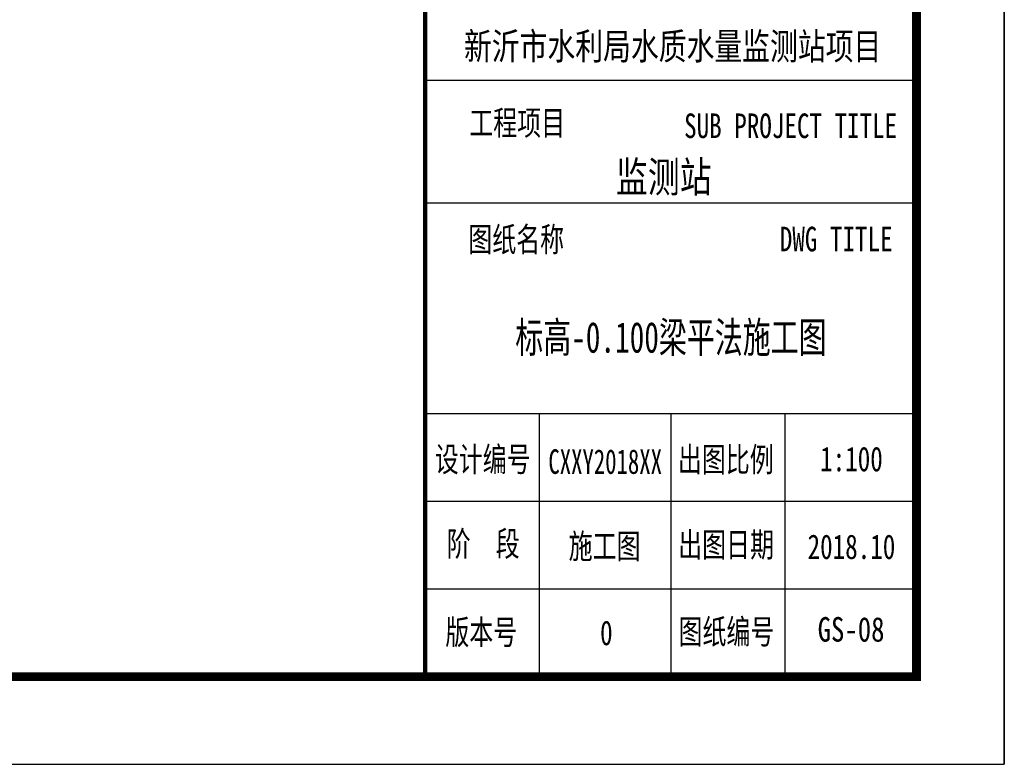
# Model space of a CAD drawing. Extents: x -302077 to 107904, y -9283 to 295706.
# Tile 144 of 256: x 5044 to 16267, y -9283 to -794. Entities that reach past the tile are written whole.
import ezdxf
from ezdxf.enums import TextEntityAlignment as Align

# ---------------------------------------------------------------- set-up
doc = ezdxf.new("R2010")
doc.units = 0
doc.header["$LTSCALE"] = 500
doc.header["$MEASUREMENT"] = 0
doc.layers.get('0').update_dxf_attribs({"linetype": 'CONTINUOUS'})
doc.layers.add('PUB_TITLE', color=4, linetype='CONTINUOUS')
doc.layers.add('TK', color=7, linetype='CONTINUOUS')
doc.styles.add('-宋体', font='txt', dxfattribs={"width": 0.8})
doc.styles.add('TKHZ1', font='txt', dxfattribs={"width": 0.8})

# ---------------------------------------------------------------- blocks, each defined once
blk = doc.blocks.new('wrtgtg')
at = {"color": 4}
for p, q in [((7804, -4841), (7804, 52559)), ((7804, -2434), (7804, -2434)), ((2146, -4841), (7804, -4841))]:
    blk.add_line(p, q, dxfattribs=at)
at = {"layer": 'PUB_TITLE'}
for p, q in [((8804, 53559), (8804, -5841)), ((7804, -4841), (7804, 52559)), ((2204, 1959), (7804, 1959)), ((2204, 559), (7804, 559)), ((2204, -1841), (7804, -1841)), ((3504, -1841), (3504, -4841)), ((5004, -1841), (5004, -4841)), ((6304, -1841), (6304, -4841)), ((2204, -2841), (7804, -2841)), ((2204, -3841), (7804, -3841))]:
    blk.add_line(p, q, dxfattribs=at)
blk.add_lwpolyline([(-75296, -5841), (8804, -5841), (8804, 53559), (-75296, 53559)], close=True, dxfattribs=at)
at = {"layer": 'PUB_TITLE', "const_width": 100}
blk.add_lwpolyline([(-72796, -4841), (7804, -4841), (7804, 52559), (-72796, 52559)], close=True, dxfattribs=at)
at = {"layer": 'PUB_TITLE', "const_width": 50}
blk.add_lwpolyline([(2204, -4841), (2204, 52559)], dxfattribs=at)
at = {"layer": 'TK'}
for s, height, style, width, p in [('新沂市水利局水质水量监测站项目', 304.92, 'TKHZ1', 0.8, (5024, 2192)), ('监测站', 350, 'TKHZ1', 0.8, (4923, 680)), ('1:100', 280, '-宋体', 0.75, (7062, -2501)), ('CXXY2018XX', 280, '-宋体', 0.68, (4255, -2530)), ('2018.10', 280, '-宋体', 0.75, (7062, -3501))]:
    blk.add_text(s, height=height, dxfattribs=dict(at, style=style, width=width)).set_placement(p, align=Align.CENTER)
at = {"layer": 'TK', "style": '-宋体', "width": 0.75}
for s, p in [('工程项目', (3252, 1473)), ('SUB PROJECT TITLE', (6369, 1438))]:
    blk.add_text(s, height=280, dxfattribs=at).set_placement(p, align=Align.MIDDLE)
for s, p in [('图纸名称', (2695, 2)), ('DWG TITLE', (6245, 7, 0)), ('设计编号', (2313, -2504, 0)), ('出图比例', (5084, -2507, 0)), ('阶  段', (2449, -3467, 0)), ('施工图', (3839, -3495, 0)), ('出图日期', (5087, -3478, 0)), ('图纸编号', (5091, -4469, 0)), ('版本号', (2433, -4475, 0)), ('0', (4197, -4483, 0))]:
    blk.add_text(s, height=280, dxfattribs=at).set_placement(p)

msp = doc.modelspace()

# ---------------------------------------------------------------- block references
msp.add_blockref('wrtgtg', (7462.635, -3441.74))

# ---------------------------------------------------------------- texts
at = {"layer": 'TK', "style": 'TKHZ1'}
for s, height, width, p in [('标高-0.100梁平法施工图', 350, 0.7, (12466.959, -4590.548)), ('GS-08', 280, 0.8, (14520.499, -7884.683))]:
    msp.add_text(s, height=height, dxfattribs=dict(at, width=width)).set_placement(p, align=Align.CENTER)

doc.saveas('drawing.dxf')
